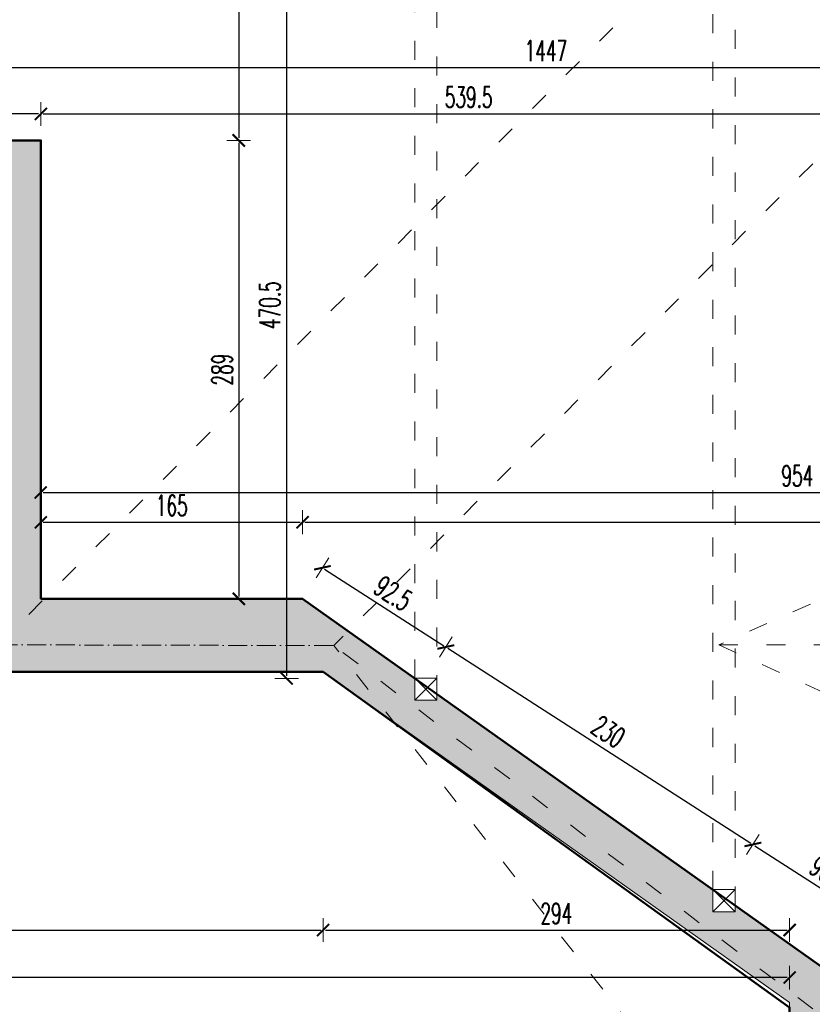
# Model space of a CAD drawing. Header units: millimetres. Extents: x -221 to 149158, y -114258 to 0.
# Tile 189 of 219: x 113939 to 114439, y -54118 to -53497. Entities that reach past the tile are written whole.
import ezdxf

# ---------------------------------------------------------------- set-up
doc = ezdxf.new("R2010")
doc.units = ezdxf.units.MM
doc.linetypes.add('ACAD_ISO03W100', pattern=[30, 12, -18])
doc.linetypes.add('ACAD_ISO10W100', pattern=[18, 12, -3, 0, -3])
doc.layers.get('0').update_dxf_attribs({"lineweight": 0})
doc.layers.add('A-przekrycieram.ART', color=7, linetype='Continuous', lineweight=0, true_color=0xffffff)
doc.layers.add('siatka konstr..KF', color=7, linetype='ACAD_ISO10W100', lineweight=5, true_color=0x999999)
for name, color, linetype, lineweight in [('konstrukcja istn..KF', 252, 'Continuous', 15), ('powierzchnie', 21, 'Continuous', 50), ('wymiar..KF', 12, 'Continuous', 5), ('wypełnienie istn..KF', 250, 'Continuous', 0), ('ściany ist..KF', 61, 'Continuous', 5)]:
    doc.layers.add(name, color=color, linetype=linetype, lineweight=lineweight)
doc.styles.add('DIM', font='simplex.shx', dxfattribs={"width": 0.6})
doc.dimstyles.new('100-STD', dxfattribs={"dimscale": 10, "dimtxt": 1.3, "dimasz": 0.15, "dimexe": 5, "dimexo": 10, "dimgap": 0.4, "dimtad": 1, "dimdec": 1, "dimrnd": 0.5, "dimdsep": 46, "dimtxsty": 'DIM', "dimblk": 'KR21', "dimcen": 1, "dimdle": 10, "dimse1": 1, "dimse2": 1, "dimclrd": 256, "dimclre": 256, "dimclrt": 256, "dimadec": 0, "dimazin": 0, "dimtfac": 1, "dimtdec": 1, "dimtmove": 2, "dimatfit": 3, "dimldrblk": 'KR21', "dimfxl": 1, "dimtvp": 5.6, "dimtolj": 1, "dimtzin": 2, "dimarcsym": 0})

# ---------------------------------------------------------------- blocks, each defined once
blk = doc.blocks.new('KR21')
at = {"ltscale": 100}
blk.add_line((0, -5), (0, 5), dxfattribs=at)
at = {"ltscale": 100, "const_width": 0.84}
blk.add_lwpolyline([(-2.5, -2.5), (2.58, 2.58)], dxfattribs=at)
blk = doc.blocks.new('*D583')
at = {"layer": 'Defpoints', "color": 0, "linetype": 'ByBlock', "transparency": 16777216}
for p in [(-202.42, -53646.29), (135612.31, -53646.29), (0, -54123.29)]:
    blk.add_point(p, dxfattribs=at)
at = {"layer": 'wymiar..KF', "linetype": 'Continuous', "lineweight": -2, "transparency": 16777216}
blk.add_line((-202.42, -54121.79), (-202.42, -53647.79), dxfattribs=at)
at = {"layer": 'wymiar..KF', "linetype": 'ByBlock', "lineweight": -2, "transparency": 16777216, "xscale": 1.5, "yscale": 1.5, "zscale": 1.5}
for p, rotation in [((-202.42, -53646.29), 90), ((-202.42, -54123.29), 270)]:
    blk.add_blockref('KR21', p, dxfattribs=dict(at, rotation=rotation))
at = {"layer": 'wymiar..KF', "linetype": 'ByBlock', "transparency": 16777216, "insert": (-212.92, -53884.79), "char_height": 13, "attachment_point": 5, "rotation": 90, "style": 'DIM'}
blk.add_mtext('\\A1;477', dxfattribs=at)
blk = doc.blocks.new('*D760')
at = {"layer": 'Defpoints', "color": 0, "linetype": 'ByBlock', "transparency": 16777216}
for p in [(114187.96, -53441.9), (114107.14, -53912.45), (114187.96, -53912.45)]:
    blk.add_point(p, dxfattribs=at)
at = {"layer": 'wymiar..KF', "linetype": 'Continuous', "lineweight": -2, "transparency": 16777216}
blk.add_line((114107.14, -53443.4), (114107.14, -53910.95), dxfattribs=at)
at = {"layer": 'wymiar..KF', "linetype": 'ByBlock', "lineweight": -2, "transparency": 16777216, "xscale": 1.5, "yscale": 1.5, "zscale": 1.5}
for p, rotation in [((114107.14, -53441.9), 90), ((114107.14, -53912.45), 270)]:
    blk.add_blockref('KR21', p, dxfattribs=dict(at, rotation=rotation))
at = {"layer": 'wymiar..KF', "linetype": 'ByBlock', "transparency": 16777216, "insert": (114096.64, -53677.17), "char_height": 13, "attachment_point": 5, "rotation": 90, "style": 'DIM'}
blk.add_mtext('\\A1;470.5', dxfattribs=at)
blk = doc.blocks.new('*D765')
at = {"layer": 'Defpoints', "color": 0, "linetype": 'ByBlock', "transparency": 16777216}
for p in [(114176.21, -53010.79), (113952.21, -53573.29), (114076.97, -53573.29)]:
    blk.add_point(p, dxfattribs=at)
at = {"layer": 'wymiar..KF', "linetype": 'Continuous', "lineweight": -2, "transparency": 16777216}
blk.add_line((114076.97, -53012.29), (114076.97, -53571.79), dxfattribs=at)
at = {"layer": 'wymiar..KF', "linetype": 'ByBlock', "lineweight": -2, "transparency": 16777216, "xscale": 1.5, "yscale": 1.5, "zscale": 1.5}
for p, rotation in [((114076.97, -53010.79), 90), ((114076.97, -53573.29), 270)]:
    blk.add_blockref('KR21', p, dxfattribs=dict(at, rotation=rotation))
at = {"layer": 'wymiar..KF', "linetype": 'ByBlock', "transparency": 16777216, "insert": (114066.47, -53292.04), "char_height": 13, "attachment_point": 5, "rotation": 90, "style": 'DIM'}
blk.add_mtext('\\A1;562.5', dxfattribs=at)
blk = doc.blocks.new('*D766')
at = {"layer": 'Defpoints', "color": 0, "linetype": 'ByBlock', "transparency": 16777216}
for p in [(114491.71, -53556.62), (113952.21, -53628.45), (114491.71, -53629.29)]:
    blk.add_point(p, dxfattribs=at)
at = {"layer": 'wymiar..KF', "linetype": 'Continuous', "lineweight": -2, "transparency": 16777216}
blk.add_line((113953.71, -53556.62), (114490.21, -53556.62), dxfattribs=at)
at = {"layer": 'wymiar..KF', "linetype": 'ByBlock', "lineweight": -2, "transparency": 16777216, "xscale": 1.5, "yscale": 1.5, "zscale": 1.5, "rotation": 180}
blk.add_blockref('KR21', (113952.21, -53556.62), dxfattribs=at)
at = {"layer": 'wymiar..KF', "linetype": 'ByBlock', "lineweight": -2, "transparency": 16777216, "xscale": 1.5, "yscale": 1.5, "zscale": 1.5}
blk.add_blockref('KR21', (114491.71, -53556.62), dxfattribs=at)
at = {"layer": 'wymiar..KF', "linetype": 'ByBlock', "transparency": 16777216, "insert": (114221.96, -53546.12), "char_height": 13, "attachment_point": 5, "style": 'DIM'}
blk.add_mtext('\\A1;539.5', dxfattribs=at)
blk = doc.blocks.new('*D777')
at = {"layer": 'Defpoints', "color": 0, "linetype": 'ByBlock', "transparency": 16777216}
for p in [(114117.21, -53862.29), (114207.55, -53892.67), (114194.96, -53912.27)]:
    blk.add_point(p, dxfattribs=at)
at = {"layer": 'wymiar..KF', "linetype": 'Continuous', "lineweight": -2, "transparency": 16777216}
blk.add_line((114131.06, -53843.51), (114206.29, -53891.86), dxfattribs=at)
at = {"layer": 'wymiar..KF', "linetype": 'ByBlock', "lineweight": -2, "transparency": 16777216, "xscale": 1.5, "yscale": 1.5, "zscale": 1.5}
for p, rotation in [((114129.8, -53842.7), 147.2695106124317), ((114207.55, -53892.67), 327.2695106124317)]:
    blk.add_blockref('KR21', p, dxfattribs=dict(at, rotation=rotation))
at = {"layer": 'wymiar..KF', "linetype": 'ByBlock', "transparency": 16777216, "insert": (114174.35, -53858.85), "char_height": 13, "attachment_point": 5, "rotation": 327.26951, "style": 'DIM'}
blk.add_mtext('\\A1;92.5', dxfattribs=at)
blk = doc.blocks.new('*D778')
at = {"layer": 'Defpoints', "color": 0, "linetype": 'ByBlock', "transparency": 16777216}
for p in [(114194.96, -53912.27), (114401.21, -54017.14), (114382.96, -54045.54)]:
    blk.add_point(p, dxfattribs=at)
at = {"layer": 'wymiar..KF', "linetype": 'Continuous', "lineweight": -2, "transparency": 16777216}
blk.add_line((114208.81, -53893.48), (114399.95, -54016.33), dxfattribs=at)
at = {"layer": 'wymiar..KF', "linetype": 'ByBlock', "lineweight": -2, "transparency": 16777216, "xscale": 1.5, "yscale": 1.5, "zscale": 1.5}
for p, rotation in [((114207.55, -53892.67), 147.2695106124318), ((114401.21, -54017.14), 327.2695106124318)]:
    blk.add_blockref('KR21', p, dxfattribs=dict(at, rotation=rotation))
at = {"layer": 'wymiar..KF', "linetype": 'ByBlock', "transparency": 16777216, "insert": (114310.06, -53946.08), "char_height": 13, "attachment_point": 5, "rotation": 327.26951, "style": 'DIM'}
blk.add_mtext('\\A1;230', dxfattribs=at)
blk = doc.blocks.new('*D779')
at = {"layer": 'Defpoints', "color": 0, "linetype": 'ByBlock', "transparency": 16777216}
for p in [(114382.96, -54045.54), (114477.13, -54065.94), (114454.39, -54101.32)]:
    blk.add_point(p, dxfattribs=at)
at = {"layer": 'wymiar..KF', "linetype": 'Continuous', "lineweight": -2, "transparency": 16777216}
blk.add_line((114402.47, -54017.96), (114475.87, -54065.13), dxfattribs=at)
at = {"layer": 'wymiar..KF', "linetype": 'ByBlock', "lineweight": -2, "transparency": 16777216, "xscale": 1.5, "yscale": 1.5, "zscale": 1.5}
for p, rotation in [((114401.21, -54017.14), 147.2695106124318), ((114477.13, -54065.94), 327.2695106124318)]:
    blk.add_blockref('KR21', p, dxfattribs=dict(at, rotation=rotation))
at = {"layer": 'wymiar..KF', "linetype": 'ByBlock', "transparency": 16777216, "insert": (114444.84, -54032.71), "char_height": 13, "attachment_point": 5, "rotation": 327.26951, "style": 'DIM'}
blk.add_mtext('\\A1;90', dxfattribs=at)
blk = doc.blocks.new('*D780')
at = {"layer": 'Defpoints', "color": 0, "linetype": 'ByBlock', "transparency": 16777216}
for p in [(114117.21, -53814.01), (113952.21, -53862.29), (114117.21, -53862.29)]:
    blk.add_point(p, dxfattribs=at)
at = {"layer": 'wymiar..KF', "linetype": 'Continuous', "lineweight": -2, "transparency": 16777216}
blk.add_line((113953.71, -53814.01), (114115.71, -53814.01), dxfattribs=at)
at = {"layer": 'wymiar..KF', "linetype": 'ByBlock', "lineweight": -2, "transparency": 16777216, "xscale": 1.5, "yscale": 1.5, "zscale": 1.5, "rotation": 180}
blk.add_blockref('KR21', (113952.21, -53814.01), dxfattribs=at)
at = {"layer": 'wymiar..KF', "linetype": 'ByBlock', "lineweight": -2, "transparency": 16777216, "xscale": 1.5, "yscale": 1.5, "zscale": 1.5}
blk.add_blockref('KR21', (114117.21, -53814.01), dxfattribs=at)
at = {"layer": 'wymiar..KF', "linetype": 'ByBlock', "transparency": 16777216, "insert": (114034.71, -53803.51), "char_height": 13, "attachment_point": 5, "style": 'DIM'}
blk.add_mtext('\\A1;165', dxfattribs=at)
blk = doc.blocks.new('*D781')
at = {"layer": 'Defpoints', "color": 0, "linetype": 'ByBlock', "transparency": 16777216}
for p in [(114906.21, -53766.29), (114906.21, -53814.01), (114117.21, -53862.29)]:
    blk.add_point(p, dxfattribs=at)
at = {"layer": 'wymiar..KF', "linetype": 'Continuous', "lineweight": -2, "transparency": 16777216}
blk.add_line((114118.71, -53814.01), (114904.71, -53814.01), dxfattribs=at)
at = {"layer": 'wymiar..KF', "linetype": 'ByBlock', "lineweight": -2, "transparency": 16777216, "xscale": 1.5, "yscale": 1.5, "zscale": 1.5, "rotation": 180}
blk.add_blockref('KR21', (114117.21, -53814.01), dxfattribs=at)
at = {"layer": 'wymiar..KF', "linetype": 'ByBlock', "lineweight": -2, "transparency": 16777216, "xscale": 1.5, "yscale": 1.5, "zscale": 1.5}
blk.add_blockref('KR21', (114906.21, -53814.01), dxfattribs=at)
at = {"layer": 'wymiar..KF', "linetype": 'ByBlock', "transparency": 16777216, "insert": (114511.71, -53803.51), "char_height": 13, "attachment_point": 5, "style": 'DIM'}
blk.add_mtext('\\A1;789', dxfattribs=at)
blk = doc.blocks.new('*D782')
at = {"layer": 'Defpoints', "color": 0, "linetype": 'ByBlock', "transparency": 16777216}
for p in [(114906.27, -53795.22), (113952.15, -53814.07), (114906.27, -53813.95)]:
    blk.add_point(p, dxfattribs=at)
at = {"layer": 'wymiar..KF', "linetype": 'Continuous', "lineweight": -2, "transparency": 16777216}
blk.add_line((113953.65, -53795.22), (114904.77, -53795.22), dxfattribs=at)
at = {"layer": 'wymiar..KF', "linetype": 'ByBlock', "lineweight": -2, "transparency": 16777216, "xscale": 1.5, "yscale": 1.5, "zscale": 1.5, "rotation": 180}
blk.add_blockref('KR21', (113952.15, -53795.22), dxfattribs=at)
at = {"layer": 'wymiar..KF', "linetype": 'ByBlock', "lineweight": -2, "transparency": 16777216, "xscale": 1.5, "yscale": 1.5, "zscale": 1.5}
blk.add_blockref('KR21', (114906.27, -53795.22), dxfattribs=at)
at = {"layer": 'wymiar..KF', "linetype": 'ByBlock', "transparency": 16777216, "insert": (114429.21, -53784.72), "char_height": 13, "attachment_point": 5, "style": 'DIM'}
blk.add_mtext('\\A1;954', dxfattribs=at)
blk = doc.blocks.new('*D783')
at = {"layer": 'Defpoints', "color": 0, "linetype": 'ByBlock', "transparency": 16777216}
for p in [(113831.21, -53556.62), (113831.21, -53573.29), (113952.21, -53628.45)]:
    blk.add_point(p, dxfattribs=at)
at = {"layer": 'wymiar..KF', "linetype": 'Continuous', "lineweight": -2, "transparency": 16777216}
blk.add_line((113950.71, -53556.62), (113832.71, -53556.62), dxfattribs=at)
at = {"layer": 'wymiar..KF', "linetype": 'ByBlock', "lineweight": -2, "transparency": 16777216, "xscale": 1.5, "yscale": 1.5, "zscale": 1.5, "rotation": 180}
blk.add_blockref('KR21', (113831.21, -53556.62), dxfattribs=at)
at = {"layer": 'wymiar..KF', "linetype": 'ByBlock', "lineweight": -2, "transparency": 16777216, "xscale": 1.5, "yscale": 1.5, "zscale": 1.5}
blk.add_blockref('KR21', (113952.21, -53556.62), dxfattribs=at)
at = {"layer": 'wymiar..KF', "linetype": 'ByBlock', "transparency": 16777216, "insert": (113891.71, -53546.12), "char_height": 13, "attachment_point": 5, "style": 'DIM'}
blk.add_mtext('\\A1;121', dxfattribs=at)
blk = doc.blocks.new('*D786')
at = {"layer": 'Defpoints', "color": 0, "linetype": 'ByBlock', "transparency": 16777216}
for p in [(114994.27, -53527.31), (113547.15, -53556.68), (114994.27, -53556.57)]:
    blk.add_point(p, dxfattribs=at)
at = {"layer": 'wymiar..KF', "linetype": 'Continuous', "lineweight": -2, "transparency": 16777216}
blk.add_line((113548.65, -53527.31), (114992.77, -53527.31), dxfattribs=at)
at = {"layer": 'wymiar..KF', "linetype": 'ByBlock', "lineweight": -2, "transparency": 16777216, "xscale": 1.5, "yscale": 1.5, "zscale": 1.5, "rotation": 180}
blk.add_blockref('KR21', (113547.15, -53527.31), dxfattribs=at)
at = {"layer": 'wymiar..KF', "linetype": 'ByBlock', "lineweight": -2, "transparency": 16777216, "xscale": 1.5, "yscale": 1.5, "zscale": 1.5}
blk.add_blockref('KR21', (114994.27, -53527.31), dxfattribs=at)
at = {"layer": 'wymiar..KF', "linetype": 'ByBlock', "transparency": 16777216, "insert": (114270.71, -53516.81), "char_height": 13, "attachment_point": 5, "style": 'DIM'}
blk.add_mtext('\\A1;1447', dxfattribs=at)
blk = doc.blocks.new('*D796')
at = {"layer": 'Defpoints', "color": 0, "linetype": 'ByBlock', "transparency": 16777216}
for p in [(113952.21, -53573.29), (113952.21, -53862.29), (114076.97, -53862.29)]:
    blk.add_point(p, dxfattribs=at)
at = {"layer": 'wymiar..KF', "linetype": 'Continuous', "lineweight": -2, "transparency": 16777216}
blk.add_line((114076.97, -53574.79), (114076.97, -53860.79), dxfattribs=at)
at = {"layer": 'wymiar..KF', "linetype": 'ByBlock', "lineweight": -2, "transparency": 16777216, "xscale": 1.5, "yscale": 1.5, "zscale": 1.5}
for p, rotation in [((114076.97, -53573.29), 90), ((114076.97, -53862.29), 270)]:
    blk.add_blockref('KR21', p, dxfattribs=dict(at, rotation=rotation))
at = {"layer": 'wymiar..KF', "linetype": 'ByBlock', "transparency": 16777216, "insert": (114066.47, -53717.79), "char_height": 13, "attachment_point": 5, "rotation": 90, "style": 'DIM'}
blk.add_mtext('\\A1;289', dxfattribs=at)
blk = doc.blocks.new('*D874')
at = {"layer": 'Defpoints', "color": 0, "linetype": 'ByBlock', "transparency": 16777216}
for p in [(113376.35, -54101.11), (113376.35, -54210.31), (114424.35, -54236.62)]:
    blk.add_point(p, dxfattribs=at)
at = {"layer": 'wymiar..KF', "linetype": 'Continuous', "lineweight": -2, "transparency": 16777216}
blk.add_line((114422.85, -54101.11), (113377.85, -54101.11), dxfattribs=at)
at = {"layer": 'wymiar..KF', "linetype": 'ByBlock', "lineweight": -2, "transparency": 16777216, "xscale": 1.5, "yscale": 1.5, "zscale": 1.5, "rotation": 180}
blk.add_blockref('KR21', (113376.35, -54101.11), dxfattribs=at)
at = {"layer": 'wymiar..KF', "linetype": 'ByBlock', "lineweight": -2, "transparency": 16777216, "xscale": 1.5, "yscale": 1.5, "zscale": 1.5}
blk.add_blockref('KR21', (114424.35, -54101.11), dxfattribs=at)
at = {"layer": 'wymiar..KF', "linetype": 'ByBlock', "transparency": 16777216, "insert": (113900.35, -54090.61), "char_height": 13, "attachment_point": 5, "style": 'DIM'}
blk.add_mtext('\\A1;1048', dxfattribs=at)
blk = doc.blocks.new('*D889')
at = {"layer": 'Defpoints', "color": 0, "linetype": 'ByBlock', "transparency": 16777216}
for p in [(113565.67, -53908.3), (114130.16, -53908.3), (114130.16, -54071.11)]:
    blk.add_point(p, dxfattribs=at)
at = {"layer": 'wymiar..KF', "linetype": 'Continuous', "lineweight": -2, "transparency": 16777216}
blk.add_line((113567.17, -54071.11), (114128.66, -54071.11), dxfattribs=at)
at = {"layer": 'wymiar..KF', "linetype": 'ByBlock', "lineweight": -2, "transparency": 16777216, "xscale": 1.5, "yscale": 1.5, "zscale": 1.5, "rotation": 180}
blk.add_blockref('KR21', (113565.67, -54071.11), dxfattribs=at)
at = {"layer": 'wymiar..KF', "linetype": 'ByBlock', "lineweight": -2, "transparency": 16777216, "xscale": 1.5, "yscale": 1.5, "zscale": 1.5}
blk.add_blockref('KR21', (114130.16, -54071.11), dxfattribs=at)
at = {"layer": 'wymiar..KF', "linetype": 'ByBlock', "transparency": 16777216, "insert": (113847.91, -54060.61), "char_height": 13, "attachment_point": 5, "style": 'DIM'}
blk.add_mtext('\\A1;564.5', dxfattribs=at)
blk = doc.blocks.new('*D890')
at = {"layer": 'Defpoints', "color": 0, "linetype": 'ByBlock', "transparency": 16777216}
for p in [(114130.16, -53908.3), (114424.35, -54071.11), (114424.35, -54116.85)]:
    blk.add_point(p, dxfattribs=at)
at = {"layer": 'wymiar..KF', "linetype": 'Continuous', "lineweight": -2, "transparency": 16777216}
blk.add_line((114131.66, -54071.11), (114422.85, -54071.11), dxfattribs=at)
at = {"layer": 'wymiar..KF', "linetype": 'ByBlock', "lineweight": -2, "transparency": 16777216, "xscale": 1.5, "yscale": 1.5, "zscale": 1.5, "rotation": 180}
blk.add_blockref('KR21', (114130.16, -54071.11), dxfattribs=at)
at = {"layer": 'wymiar..KF', "linetype": 'ByBlock', "lineweight": -2, "transparency": 16777216, "xscale": 1.5, "yscale": 1.5, "zscale": 1.5}
blk.add_blockref('KR21', (114424.35, -54071.11), dxfattribs=at)
at = {"layer": 'wymiar..KF', "linetype": 'ByBlock', "transparency": 16777216, "insert": (114277.25, -54060.61), "char_height": 13, "attachment_point": 5, "style": 'DIM'}
blk.add_mtext('\\A1;294', dxfattribs=at)
blk = doc.blocks.new('*U1674')
at = {"layer": 'A-przekrycieram.ART'}
h = blk.add_hatch(color=256, dxfattribs=at)
h.dxf.hatch_style = 1
h.paths.add_polyline_path([(0, 4200), (5940, 4200), (5940, 0), (0, 0)])
h.paths.add_polyline_path([(200, 4100), (5840, 4100), (5840, 100), (200, 100)], flags=16)

msp = doc.modelspace()

# ---------------------------------------------------------------- hatches: boundary and pattern name
at = {"layer": 'wypełnienie istn..KF', "true_color": 0xc8c8c8}
h = msp.add_hatch(color=9, dxfattribs=at)
h.dxf.hatch_style = 1
h.paths.add_polyline_path([(108621.32, -54556.29), (108621.32, -54169.29), (108699.61, -54169.29), (108699.61, -54010.29), (108653.61, -54010.29), (108653.61, -54123.29), (108575.32, -54123.29), (108575.32, -54575.38), (108797.88, -54797.35), (109687.5, -54797.35), (109687.5, -54751.3), (108816.9, -54751.35)])
h.paths.add_polyline_path([(108699.61, -53600.29), (108621.32, -53600.29), (108621.32, -53431.29), (108575.32, -53431.29), (108575.32, -53646.29), (108653.61, -53646.29), (108653.61, -53760.29), (108699.61, -53760.29)])
h.paths.add_polyline_path([(108621.32, -53093.29), (108575.32, -53093.29), (108575.32, -53259.29), (108621.32, -53259.29)])
h.paths.add_polyline_path([(108621.32, -51409.29), (108971.72, -51409.29), (108971.72, -51363.29), (108575.32, -51363.29), (108575.32, -52921.29), (108621.32, -52921.29)])
h.paths.add_polyline_path([(109601.32, -51363.29), (109222.72, -51363.29), (109222.72, -51409.29), (109555.27, -51409.29), (109555.27, -52073.53), (109601.32, -52073.53)])
h.paths.add_polyline_path([(109601.32, -52245.53), (109555.32, -52245.53), (109555.32, -52435.53), (109601.32, -52435.53)])
h.paths.add_polyline_path([(109601.32, -52607.53), (109555.32, -52607.53), (109555.32, -52988.29), (109027.27, -52988.29), (109027.27, -53028.29), (109069.27, -53028.29), (109069.27, -53609.29), (109611.17, -53609.29), (109611.17, -53594.29), (109099.17, -53594.29), (109099.17, -53018.29), (109767.17, -53018.29), (109767.17, -53594.29), (109700.17, -53594.29), (109700.17, -53609.29), (109797.17, -53609.29), (109797.17, -53018.29), (109947.49, -53018.29), (109947.49, -52972.29), (109601.32, -52972.29)])
h.paths.add_polyline_path([(110317.49, -52972.29), (110065.49, -52972.29), (110065.49, -53018.29), (110317.49, -53018.29)])
h.paths.add_polyline_path([(110677.49, -52972.29), (110435.49, -52972.29), (110435.49, -53018.29), (110677.49, -53018.29)])
h.paths.add_polyline_path([(111422.74, -52972.29), (110795.49, -52972.29), (110795.49, -53018.29), (111156.67, -53018.29), (111156.67, -53706.3), (111191.67, -53706.3), (111191.67, -53619.29), (111700.84, -53619.29), (111700.84, -53572.29), (111191.67, -53572.29), (111190.67, -53018.29), (111422.74, -53018.29)])
h.paths.add_polyline_path([(111692.74, -52972.29), (111540.74, -52972.29), (111540.74, -53018.29), (111692.74, -53018.29)], flags=17)
h.paths.add_polyline_path([(111962.74, -52972.29), (111810.74, -52972.29), (111810.74, -53018.29), (111962.74, -53018.29)])
h.paths.add_polyline_path([(112232.74, -52972.29), (112080.74, -52972.29), (112080.74, -53018.29), (112232.74, -53018.29)], flags=17)
h.paths.add_polyline_path([(112592.74, -52972.29), (112350.74, -52972.29), (112350.74, -53018.29), (112534.67, -53018.29), (112534.67, -53572.29), (111790.84, -53572.29), (111790.84, -53619.29), (112582.05, -53619.29), (112582.05, -53572.29), (112564.67, -53572.29), (112564.67, -53018.29), (112592.74, -53018.29)])
h.paths.add_polyline_path([(112859.25, -52972.29), (112710.74, -52972.29), (112710.74, -53018.29), (112812.67, -53018.29), (112812.67, -53572.29), (112682.01, -53572.29), (112682.01, -53619.29), (112859.21, -53619.29), (112859.29, -53018.29), (112859.21, -53016.51)])
h.paths.add_polyline_path([(113070.21, -52735.21), (113024.21, -52735.21), (113024.21, -52972.29), (113006.25, -52972.29), (113006.25, -53018.29), (113357.89, -53018.29), (113514.25, -53018.29), (113514.25, -53572.29), (113154.25, -53572.29), (113154.25, -53604.29), (113047.25, -53604.29), (113047.25, -53619.29), (113514.25, -53619.29), (113532.49, -53619.29), (113739.21, -53619.29), (113739.21, -53573.29), (113547.21, -53573.29), (113547.21, -53018.29), (113573.21, -53018.29), (113573.21, -52978.29), (113505.87, -52978.29), (113333.21, -52978.29), (113333.21, -53000.79), (113070.21, -53000.79)])
h.paths.add_polyline_path([(110037.5, -54751.35), (109805.5, -54751.35), (109805.5, -54797.35), (110037.5, -54797.35)])
h.paths.add_polyline_path([(110407.49, -54751.35), (110155.5, -54751.35), (110155.5, -54797.35), (110407.49, -54797.35)])
h.paths.add_polyline_path([(110767.49, -54751.86), (110615.67, -54751.3), (110615.67, -53908.3), (111209.21, -53908.3), (111209.17, -53893.3), (111186.67, -53893.3), (111186.67, -53806.3), (111156.67, -53806.3), (111156.67, -53878.3), (110585.67, -53878.3), (110585.67, -54751.3), (110525.49, -54751.3), (110525.49, -54798.07), (110767.49, -54797.86)])
h.paths.add_polyline_path([(111152.74, -54751.24), (110885.49, -54751.3), (110885.49, -54798.07), (111152.74, -54798.01)], flags=17)
h.paths.add_polyline_path([(111448.24, -54751.35), (111402.24, -54751.3), (111402.25, -53908.3), (112060.16, -53908.3), (112060.16, -53893.3), (111319.17, -53893.29), (111319.21, -53908.3), (111372.24, -53908.3), (111372.24, -54751.24), (111270.74, -54751.24), (111270.74, -54797.24), (111402.24, -54797.24), (111402.24, -54924.3), (111730.12, -54924.3), (111730.12, -54878.3), (111448.24, -54878.3)])
h.paths.add_polyline_path([(112281.24, -54804.3), (112412.74, -54804.3), (112412.74, -54758.3), (112311.35, -54758.3), (112311.63, -53908.24), (112476.21, -53908.29), (112476.21, -53893.3), (112150.16, -53893.3), (112150.16, -53908.19), (112281.24, -53907.94), (112281.24, -54758.24), (112235.24, -54758.3), (112235.24, -54878.3), (111981.12, -54877.52), (111981.12, -54924.3), (112281.24, -54924.3)])
h.paths.add_polyline_path([(112772.74, -54758.3), (112530.74, -54758.3), (112530.74, -54804.3), (112772.74, -54804.3)])
h.paths.add_polyline_path([(113107.72, -54758.3), (112890.74, -54758.3), (112890.74, -54804.3), (113107.72, -54804.3)], flags=17)
h.paths.add_polyline_path([(113502.69, -54758.3), (113376.35, -54758.3), (113376.35, -53908.3), (113475.67, -53908.3), (113475.67, -53893.29), (112566.21, -53893.29), (112566.21, -53908.3), (113346.35, -53908.3), (113346.35, -54758.3), (113225.72, -54758.3), (113225.72, -54804.3), (113502.69, -54804.3)])
h.paths.add_polyline_path([(113866.39, -54758.3), (113620.69, -54758.3), (113620.69, -54804.3), (113866.39, -54804.3)], flags=17)
h.paths.add_polyline_path([(115042.21, -54582.38), (115042.21, -54126.29), (114952.21, -54126.29), (114952.21, -54017.3), (114906.21, -54017.3), (114906.21, -54172.29), (114999.01, -54172.29), (114998.76, -54565.78), (114811.39, -54758.3), (114454.39, -54758.3), (114454.39, -54101.32), (114448.71, -54097.29), (114389.96, -54055.65), (114389.96, -54059.54), (114375.96, -54059.54), (114375.96, -54045.72), (114201.96, -53922.37), (114201.96, -53926.27), (114187.96, -53926.27), (114187.96, -53912.45), (114117.21, -53862.29), (113952.21, -53862.29), (113952.21, -53573.29), (113831.21, -53573.29), (113831.21, -53619.29), (113906.21, -53619.29), (113906.21, -53893.29), (113565.67, -53893.29), (113565.67, -53908.3), (114130.16, -53908.3), (114424.35, -54116.85), (114424.35, -54246.22), (114424.35, -54758.3), (113984.39, -54758.3), (113984.39, -54804.3), (114819.71, -54804.3)])
h.paths.add_polyline_path([(115040.21, -52987.29), (114828.21, -52987.29), (114828.21, -52730.03), (114782.21, -52730.03), (114782.21, -53033.29), (114994.21, -53033.29), (114994.21, -53609.29), (114906.21, -53609.29), (114906.21, -53766.29), (114952.21, -53766.29), (114952.21, -53655.29), (115040.21, -53655.29)])
h.paths.add_polyline_path([(114828.21, -52374.86), (114782.21, -52374.86), (114782.21, -52612.03), (114828.21, -52612.03)])
h.paths.add_polyline_path([(114828.21, -52001.59), (114782.21, -52001.59), (114782.21, -52256.86), (114828.21, -52256.86)])
h.paths.add_polyline_path([(114828.21, -51646.09), (114782.21, -51646.09), (114782.21, -51883.59), (114828.21, -51883.59)])
h.paths.add_polyline_path([(114828.21, -51363.29), (114051.21, -51363.29), (114051.21, -51409.29), (114418.71, -51409.29), (114418.71, -51436.29), (114626.21, -51436.29), (114626.21, -51409.29), (114782.21, -51409.29), (114782.21, -51528.09), (114828.21, -51528.09)])
h.paths.add_polyline_path([(113801.21, -51363.29), (113024.21, -51363.29), (113024.21, -51891.89), (113070.21, -51891.89), (113070.21, -51409.29), (113801.21, -51409.29)])
h.paths.add_polyline_path([(113070.21, -52009.89), (113024.21, -52009.89), (113024.21, -52258.44), (113070.21, -52258.44)])
h.paths.add_polyline_path([(113070.21, -52376.44), (113024.21, -52376.44), (113024.21, -52617.21), (113070.21, -52617.21)])

# ---------------------------------------------------------------- linework, layer by layer
at = {"linetype": 'ACAD_ISO03W100'}
for p, q in [((114905.71, -52907.09), (113924.96, -53891.79)), ((115115.66, -52907.09), (114136.96, -53891.79)), ((114187.96, -53912.45), (114187.96, -53427.9)), ((114201.96, -53922.37), (114201.96, -53427.9)), ((114375.96, -54045.72), (114375.96, -53441.9)), ((114389.96, -54055.65), (114389.96, -53441.9)), ((114903.71, -53659.08), (114379.71, -53891.29)), ((115036.71, -54574.01), (114136.96, -53891.79)), ((114805.71, -54746.29), (114136.96, -53891.79)), ((114379.71, -53891.29), (114903.71, -54129.3)), ((114379.71, -53891.29), (114903.71, -53891.79))]:
    msp.add_line(p, q, dxfattribs=at)
at = {"layer": 'konstrukcja istn..KF'}
for p, q in [((114187.96, -53926.27), (114201.96, -53912.27)), ((114187.96, -53912.27), (114201.96, -53926.27)), ((114375.96, -54045.54), (114389.96, -54059.54)), ((114375.96, -54059.54), (114389.96, -54045.54))]:
    msp.add_line(p, q, dxfattribs=at)
at = {"layer": 'konstrukcja istn..KF', "color": 18, "true_color": 0x000000}
for points in [[(114187.96, -53912.27), (114201.96, -53912.27), (114201.96, -53926.27), (114187.96, -53926.27), (114187.96, -53912.27)], [(114375.96, -54045.54), (114389.96, -54045.54), (114389.96, -54059.54), (114375.96, -54059.54), (114375.96, -54045.54)]]:
    msp.add_lwpolyline(points, dxfattribs=at)
at = {"layer": 'powierzchnie', "linetype": 'ByBlock'}
for points in [[(114505.81, -51436.29), (114505.81, -53307.29), (114717.89, -53307.29), (114717.89, -53609.29), (114491.71, -53609.29), (114491.71, -53649.29), (114717.89, -53649.29), (114717.89, -54131.79), (114635.21, -54131.79), (114635.21, -54172.29), (114717.89, -54172.29), (114717.89, -54456.66), (114690.99, -54484.3), (114454.39, -54484.3), (114454.39, -54101.32), (114117.21, -53862.29), (113952.21, -53862.29), (113952.21, -53573.29), (113547.21, -53573.29), (113547.21, -53018.29), (113573.21, -53018.29), (113573.21, -52978.29)], [(113376.35, -53908.3), (114130.16, -53908.3), (114424.35, -54119.91), (114424.35, -54484.3), (113376.35, -54484.3), (113376.35, -53908.3)]]:
    msp.add_lwpolyline(points, dxfattribs=at)
at = {"layer": 'siatka konstr..KF', "color": 18, "lineweight": 9, "true_color": 0x000000}
msp.add_line((113925.45, -53891.29), (114136.96, -53891.79), dxfattribs=at)
at = {"layer": 'ściany ist..KF', "linetype": 'ByBlock'}
for p, q in [((113831.21, -53573.29), (113952.21, -53573.29)), ((113952.21, -53573.29), (113952.21, -53862.29)), ((113952.21, -53862.29), (114117.21, -53862.29)), ((114187.96, -53912.45), (114117.21, -53862.29)), ((114375.96, -54045.72), (114201.96, -53922.37)), ((114448.71, -54097.29), (114389.96, -54055.65))]:
    msp.add_line(p, q, dxfattribs=at)
for points in [[(114454.39, -54101.32), (114389.96, -54055.65), (114389.96, -54059.54), (114375.96, -54059.54), (114375.96, -54045.72), (114201.96, -53922.37), (114201.96, -53926.27), (114187.96, -53926.27), (114187.96, -53912.45), (114117.21, -53862.29), (113952.21, -53862.29), (113952.21, -53573.29), (113831.21, -53573.29), (113831.21, -53619.29), (113906.21, -53619.29), (113906.21, -53893.29), (113565.67, -53893.29), (113565.67, -53908.3), (114130.16, -53908.3), (114424.35, -54116.85), (114424.35, -54758.3), (113984.39, -54758.3), (113984.39, -54804.3)], [(113906.21, -53908.3), (114130.16, -53908.3)], [(114130.16, -53908.3), (114424.35, -54116.85), (114424.35, -54246.22)]]:
    msp.add_lwpolyline(points, dxfattribs=at)

# ---------------------------------------------------------------- block references
at = {"xscale": 2, "yscale": 2, "zscale": 2}
msp.add_blockref('*U1674', (106304.86, -56225.76), dxfattribs=at)

# ---------------------------------------------------------------- dimensions: what is measured, and where the dimension line sits
at = {"layer": 'wymiar..KF', "linetype": 'ByBlock'}
for base, p1, p2, angle, override, picture, middle in [((114076.97, -53573.29), (114176.21, -53010.79), (113952.21, -53573.29), 90, {"dimfxl": 8, "dimfxlon": 1}, '*D765', (114066.47, -53292.04)), ((114107.1419, -53912.4478), (114187.957, -53441.8993), (114187.957, -53912.4478), 90, {"dimtmove": 1, "dimfxl": 8, "dimfxlon": 1}, '*D760', (114096.6419, -53677.1735)), ((114076.97, -53862.29), (113952.21, -53573.29), (113952.21, -53862.29), 90, {"dimfxl": 8, "dimfxlon": 1}, '*D796', (114066.47, -53717.79)), ((-202.42, -53646.29), (0, -54123.29), (135612.31, -53646.29), 90, {"dimfxl": 8, "dimfxlon": 1}, '*D583', (-212.92, -53884.79)), ((114401.21, -54017.14), (114194.96, -53912.27), (114382.96, -54045.54), 147.26951, {"dimfxl": 8, "dimfxlon": 1}, '*D778', (114310.06, -53946.08)), ((114477.13, -54065.94), (114382.96, -54045.54), (114454.39, -54101.32), 147.26951, {"dimfxl": 8, "dimfxlon": 1}, '*D779', (114444.84, -54032.71))]:
    dim = msp.add_linear_dim(base=base, p1=p1, p2=p2, angle=angle, dimstyle='100-STD', override=override, dxfattribs=at)
    dim.commit()
    dim.dimension.update_dxf_attribs({"geometry": picture, "text_midpoint": middle})
for base, p1, p2, picture, middle in [((114994.27, -53527.31), (113547.15, -53556.68), (114994.27, -53556.57), '*D786', (114270.71, -53516.81)), ((113831.21, -53556.62), (113952.21, -53628.45), (113831.21, -53573.29), '*D783', (113891.71, -53546.12)), ((114491.71, -53556.62), (113952.21, -53628.45), (114491.71, -53629.29), '*D766', (114221.96, -53546.12)), ((114906.21, -53814.01), (114117.21, -53862.29), (114906.21, -53766.29), '*D781', (114511.71, -53803.51)), ((114906.27, -53795.22), (113952.15, -53814.07), (114906.27, -53813.95), '*D782', (114429.21, -53784.72)), ((114117.21, -53814.01), (113952.21, -53862.29), (114117.21, -53862.29), '*D780', (114034.71, -53803.51)), ((114130.16, -54071.11), (113565.67, -53908.3), (114130.16, -53908.3), '*D889', (113847.91, -54060.61)), ((114424.35, -54071.11), (114130.16, -53908.3), (114424.35, -54116.85), '*D890', (114277.25, -54060.61)), ((113376.35, -54101.11), (114424.35, -54236.62), (113376.35, -54210.31), '*D874', (113900.35, -54090.61))]:
    dim = msp.add_linear_dim(base=base, p1=p1, p2=p2, dimstyle='100-STD', override={"dimfxl": 8, "dimfxlon": 1}, dxfattribs=at)
    dim.commit()
    dim.dimension.update_dxf_attribs({"geometry": picture, "text_midpoint": middle})
dim = msp.add_aligned_dim(p1=(114117.21, -53862.29), p2=(114194.96, -53912.27), distance=23.29, dimstyle='100-STD', override={"dimfxl": 8, "dimfxlon": 1}, dxfattribs=at)
dim.commit()
dim.dimension.update_dxf_attribs({"geometry": '*D777', "text_midpoint": (114174.35, -53858.85)})

doc.saveas('drawing.dxf')
